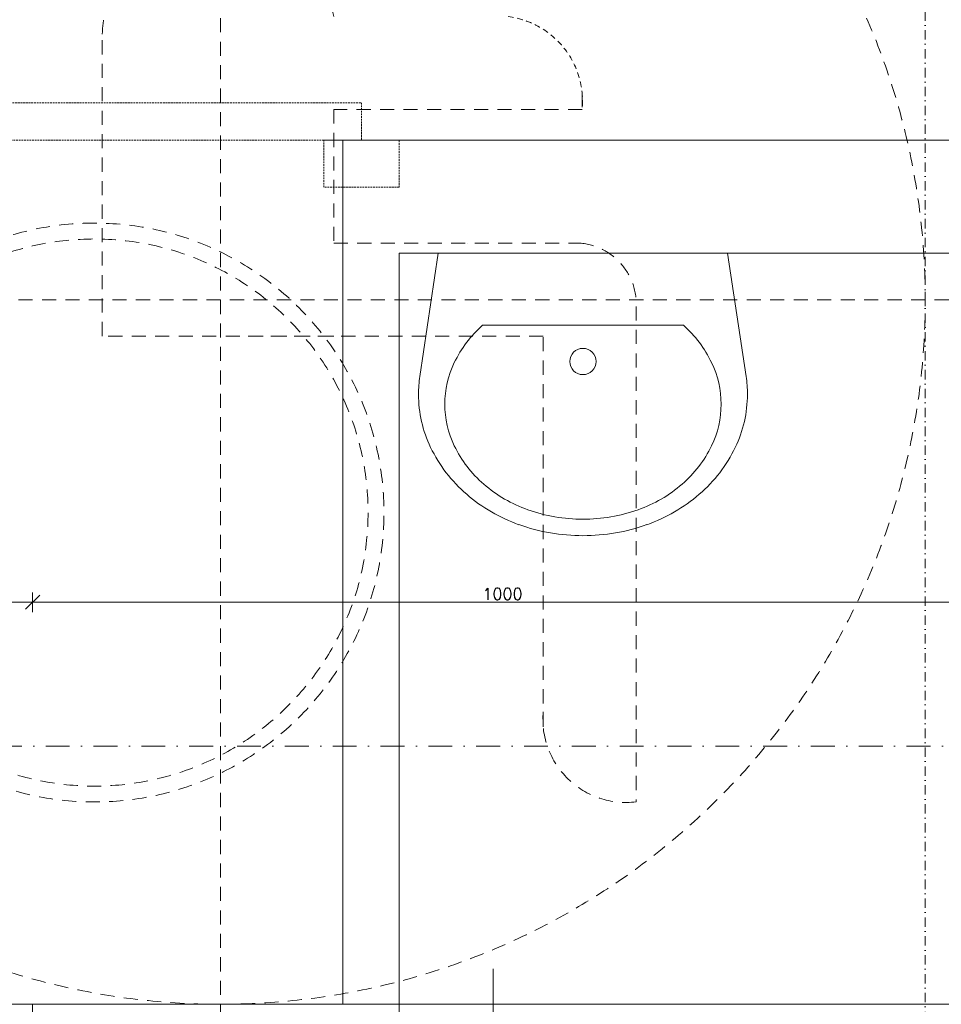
# Model space of a CAD drawing. Header units: millimetres. Extents: x -1893473 to 1546619, y -568027 to 942944.
# Tile 20 of 256: x 150453 to 151434, y -498894 to -497846. Entities that reach past the tile are written whole.
import ezdxf
from ezdxf.enums import TextEntityAlignment as Align

# ---------------------------------------------------------------- set-up
doc = ezdxf.new("R2010")
doc.units = ezdxf.units.MM
doc.header["$LTSCALE"] = 0.2
for name, pattern in [('216-500', [2.5, 1.5, -1]), ('DASHDOT', [25.4, 12.7, -6.35, 0, -6.35]), ('HIDDEN2', [4.7625, 3.175, -1.5875]), ('STRICHPUNKTX2', [2, 1, -0.5, 0, -0.5])]:
    doc.linetypes.add(name, pattern=pattern)
doc.layers.get('0').update_dxf_attribs({"lineweight": 0})
for name, color, linetype, lineweight in [('!! 0_Opis_pom', 9, 'Continuous', 13), ('!! 0_Osie', 1, 'DASHDOT', 13), ('!! 1_OPIS POM NOWE', 140, 'Continuous', 5), ('!! 2_drzwi opis', 151, 'Continuous', 9), ('!! 2_wypos-sanitarne', 240, 'Continuous', 9), ('!! wymiary osi', 250, 'Continuous', 9), ('P-Opis nadproża', 150, 'Continuous', 9), ('P-Osie', 1, 'DASHDOT', 18)]:
    doc.layers.add(name, color=color, linetype=linetype, lineweight=lineweight)
doc.layers.add('!! 2_WYBURZENIA DO REMONTU', color=7, linetype='Continuous', lineweight=0, true_color=0x4d4d4d, plot=False)
doc.layers.add('Powierzchnia', color=140, linetype='Continuous', lineweight=5, plot=False)
doc.styles.add('ARCHETYP', font='romans.shx', dxfattribs={"height": 15})
doc.styles.add('ARIAL', font='tahoma.ttf')
doc.styles.add('TXT', font='simplex.shx')
doc.dimstyles.new('DIM50', dxfattribs={"dimscale": 5, "dimtxt": 2.5, "dimasz": 1.5, "dimexe": 0, "dimexo": 0, "dimgap": 0.5, "dimtad": 1, "dimdec": 4, "dimrnd": 0.5, "dimdsep": 46, "dimtxsty": 'TXT', "dimblk1": 'TICK1', "dimblk2": 'TICK1', "dimsah": 1, "dimcen": 0, "dimse1": 1, "dimse2": 1, "dimclrd": 1, "dimclre": 7, "dimclrt": 9, "dimadec": 0, "dimazin": 0, "dimtfac": 1, "dimtdec": 4, "dimtmove": 2, "dimatfit": 3, "dimldrblk": 'TICK1', "dimfxl": 1, "dimtolj": 1, "dimarcsym": 0})

# ---------------------------------------------------------------- blocks, each defined once
blk = doc.blocks.new('1_ok-opis')
blk.add_line((0, 111.61), (0, 50))
at = {"style": 'ARCHETYP'}
for tag, height, rotation, p in [('NR', 12, 90, (0, 136.9)), ('NR', 12, 270, (0, 136.9)), ('SZEROKOŚĆ', 10, 90, (-8, 78.29)), ('SZEROKOŚĆ', 10, 270, (8, 78.29)), ('WYSOKOŚĆ', 10, 270, (-8, 78.29)), ('WYSOKOŚĆ', 10, 90, (8, 78.29))]:
    blk.add_attdef(tag, text='', height=height, rotation=rotation, dxfattribs=at).set_placement(p, align=Align.MIDDLE)
blk = doc.blocks.new('BLOK OSI')
at = {"layer": 'P-Osie'}
blk.add_lwpolyline([(48625.51, -198090.09), (53810.61, -198090.09)], dxfattribs=at)
blk = doc.blocks.new('A$C578D6593')
for p, q in [((-26.36, 0), (-29.16, 18.76)), ((17.64, 0), (20.43, 18.76)), ((-19.63, 11), (10.9, 11)), ((-26.36, 0), (17.64, 0))]:
    blk.add_line(p, q)
blk.add_circle((-4.36, 16.5), 2)
for centre, radius, start, end in [((-4.36, 14), 29, 90, 109.6071), ((-4.36, 14), 29, 70.3929, 90), ((-5.67, 17.67), 25.11, 109.6071, 130.6955), ((-4.36, 15.5), 25, 90, 109.6071), ((-4.36, 15.5), 25, 70.3929, 90), ((-3.06, 17.67), 25.11, 49.3045, 70.3929), ((-5.67, 19.17), 21.11, 109.6071, 130.6955), ((-3.06, 19.17), 21.11, 49.3045, 70.3929), ((-7.68, 20), 22.03, 130.6955, 154.2825), ((-1.05, 20), 22.03, 25.7175, 49.3045), ((-7.68, 21.5), 18.03, 130.6955, 154.2825), ((-1.05, 21.5), 18.03, 25.7175, 49.3045), ((-10.79, 21.5), 18.58, 154.2825, 180), ((-10.79, 23), 14.58, 154.2825, 180), ((2.06, 23), 14.58, 0, 25.7175), ((2.06, 21.5), 18.58, 0, 25.7175), ((-10.79, 23), 14.58, 180, 205.7175), ((2.06, 23), 14.58, 334.2825, 0), ((-10.79, 21.5), 18.58, 180, 188.4794), ((2.06, 21.5), 18.58, 351.5206, 0), ((-7.68, 24.5), 18.03, 205.7175, 228.4823), ((-1.05, 24.5), 18.03, 311.5177, 334.2825)]:
    blk.add_arc(centre, radius, start, end)
blk = doc.blocks.new('gvb')
at = {"linetype": 'STRICHPUNKTX2', "ltscale": 5}
for p, q in [((130664.97, 14667.75), (130664.97, 14497.75)), ((130654.97, 14507.75), (130824.97, 14507.75))]:
    blk.add_line(p, q, dxfattribs=at)
at = {"linetype": '216-500', "ltscale": 5}
for p, q in [((130739.97, 14667.75), (130739.97, 14497.75)), ((130654.97, 14582.75), (130824.97, 14582.75)), ((130705.62, 14537.29), (130705.62, 14578.9))]:
    blk.add_line(p, q, dxfattribs=at)
for points in [[(130727.92, 14578.9), (130752.56, 14578.9), (130752.56, 14611.05)], [(130701.49, 14604.79), (130701.49, 14603.03), (130727.92, 14603.03)], [(130727.92, 14603.03), (130727.92, 14588.79)], [(130727.92, 14588.79), (130701.75, 14588.8)], [(130727.92, 14588.79), (130713.68, 14588.79)], [(130705.62, 14578.9), (130737.03, 14578.9)]]:
    blk.add_lwpolyline(points, dxfattribs=at)
blk.add_lwpolyline([(130701.75, 14588.8, 0.400619), (130695.72, 14582.06), (130695.72, 14529.31)], format="xyb", dxfattribs=at)
at = {"linetype": '216-500', "ltscale": 2}
blk.add_lwpolyline([(130713.68, 14588.79), (130713.68, 14588.79)], dxfattribs=at)
at = {"linetype": '216-500', "ltscale": 5}
for centre, radius in [((130739.97, 14582.75), 75), ((130753.4, 14560.11), 30.82), ((130753.4, 14560.11), 29.13)]:
    blk.add_circle(centre, radius, dxfattribs=at)
for centre, radius, start, end in [((130740.13, 14610.57), 12.44, 2.2135, 169.0878), ((130696.81, 14538.09), 8.85, 262.981, 5.2099)]:
    blk.add_arc(centre, radius, start, end, dxfattribs=at)
at = {"linetype": '216-500', "ltscale": 2}
blk.add_arc((130710.53, 14603.91), 9.09, 97.3287, 185.5564, dxfattribs=at)
blk = doc.blocks.new('TICK1')
at = {"color": 0}
for p, q in [((0, -1.4), (0, 1.4)), ((0, 0), (-1, 0))]:
    blk.add_line(p, q, dxfattribs=at)
at = {"color": 2}
blk.add_line((-1, -1), (1, 1), dxfattribs=at)
blk = doc.blocks.new('*D1411')
at = {"layer": '!! wymiary osi', "color": 1, "lineweight": -2, "transparency": 16777216}
blk.add_line((279692.2, -504365.6), (278707.2, -504365.6), dxfattribs=at)
at = {"layer": 'DEFPOINTS', "color": 0, "transparency": 16777216}
for p in [(278699.7, -504365.6), (278699.7, -504793.7), (279699.7, -504793.7)]:
    blk.add_point(p, dxfattribs=at)
at = {"layer": '!! wymiary osi', "color": 1, "lineweight": -2, "transparency": 16777216, "xscale": 7.5, "yscale": 7.5, "zscale": 7.5, "rotation": 180}
blk.add_blockref('TICK1', (278699.7, -504365.6), dxfattribs=at)
at = {"layer": '!! wymiary osi', "color": 1, "lineweight": -2, "transparency": 16777216, "xscale": 7.5, "yscale": 7.5, "zscale": 7.5}
blk.add_blockref('TICK1', (279699.7, -504365.6), dxfattribs=at)
at = {"layer": '!! wymiary osi', "color": 9, "transparency": 16777216, "insert": (279199.7, -504356.8), "char_height": 12.5, "attachment_point": 5, "style": 'TXT'}
blk.add_mtext('\\A1;1000', dxfattribs=at)
blk = doc.blocks.new('*D1412')
at = {"layer": '!! wymiary osi', "color": 1, "lineweight": -2, "transparency": 16777216}
blk.add_line((278692.2, -504365.6), (278157.2, -504365.6), dxfattribs=at)
at = {"layer": 'DEFPOINTS', "color": 0, "transparency": 16777216}
for p in [(278149.7, -504365.6), (278149.7, -504793.7), (278699.7, -504793.7)]:
    blk.add_point(p, dxfattribs=at)
at = {"layer": '!! wymiary osi', "color": 1, "lineweight": -2, "transparency": 16777216, "xscale": 7.5, "yscale": 7.5, "zscale": 7.5, "rotation": 180}
blk.add_blockref('TICK1', (278149.7, -504365.6), dxfattribs=at)
at = {"layer": '!! wymiary osi', "color": 1, "lineweight": -2, "transparency": 16777216, "xscale": 7.5, "yscale": 7.5, "zscale": 7.5}
blk.add_blockref('TICK1', (278699.7, -504365.6), dxfattribs=at)
at = {"layer": '!! wymiary osi', "color": 9, "transparency": 16777216, "insert": (278424.7, -504356.8), "char_height": 12.5, "attachment_point": 5, "style": 'TXT'}
blk.add_mtext('\\A1;550', dxfattribs=at)
blk = doc.blocks.new('A$C2EB40A8D')
at = {"layer": '!! 2_WYBURZENIA DO REMONTU', "linetype": 'HIDDEN2', "ltscale": 3}
for points in [[(-13551.12989, -3532.48603), (-12851.12989, -3532.48603), (-12851.12989, -3572.48603), (-13551.12989, -3572.48603)], [(-13551.12989, -3532.48603), (-12851.12989, -3532.48603), (-12851.12989, -3572.48603), (-13551.12989, -3572.48603)], [(-12811.12989, -3572.48603), (-12811.12989, -3622.48603), (-12891.12989, -3622.48603), (-12891.12989, -3572.48603)], [(-12811.12989, -3572.48603), (-12811.12989, -3622.48603), (-12891.12989, -3622.48603), (-12891.12989, -3572.48603)]]:
    blk.add_lwpolyline(points, close=True, dxfattribs=at)
at = {"layer": '!! 2_WYBURZENIA DO REMONTU'}
blk.add_lwpolyline([(-13201.12989, -4832.48603), (-12811.12989, -4832.48603), (-12811.12989, -3692.48603), (-11551.12989, -3692.48603), (-11551.12989, -3572.48603), (-12871.12989, -3572.48603), (-12871.12989, -4492.48603), (-13201.12989, -4492.48603)], close=True, dxfattribs=at)
blk.add_lwpolyline([(-13201.12989, -4832.48603), (-12811.12989, -4832.48603), (-12811.12989, -3692.48603), (-11551.12989, -3692.48603), (-11551.12989, -3572.48603), (-12871.12989, -3572.48603), (-12871.12989, -4492.48603), (-13201.12989, -4492.48603)], close=True, dxfattribs=at)
at = {"layer": '!! 2_WYBURZENIA DO REMONTU', "linetype": 'HIDDEN2', "ltscale": 3}
for points in [[(-11551.12989, -3572.48603), (-12871.12989, -3572.48603)], [(-12871.12989, -4492.48603), (-12871.12989, -3572.48603)], [(-11551.12989, -3692.48603), (-12811.12989, -3692.48603)], [(-12871.12989, -4492.48603), (-13201.12989, -4492.48603)], [(-12871.12989, -4492.48603), (-13201.12989, -4492.48603)], [(-12811.12989, -4832.48603), (-12811.12989, -4492.48603)], [(-12811.12989, -4832.48603), (-12811.12989, -4492.48603)]]:
    blk.add_lwpolyline(points, dxfattribs=at)
at = {"layer": '!! 2_WYBURZENIA DO REMONTU'}
blk.add_lwpolyline([(-13201.12989, -4492.48603), (-13201.12989, -4832.48603)], dxfattribs=at)
blk.add_lwpolyline([(-13201.12989, -4492.48603), (-13201.12989, -4832.48603)], dxfattribs=at)
at = {"layer": '!! 2_WYBURZENIA DO REMONTU', "linetype": 'HIDDEN2', "ltscale": 3}
blk.add_arc((-12851.12989, -3572.48603), 700, 90.00000004, 180.00000004, dxfattribs=at)
at = {"layer": 'Powierzchnia'}
blk.add_lwpolyline([(-13751.12989, -4492.47941), (-11551.12989, -4492.47941), (-11551.12989, -2307.08795), (-12641.12989, -2307.08795), (-12641.12989, -2122.48623), (-13751.12989, -2122.48623)], close=True, dxfattribs=at)
at = {"layer": '!! 0_Osie', "xscale": 10, "yscale": 10, "zscale": 10}
blk.add_blockref('BLOK OSI', (-516748.24414, 1976683.397), dxfattribs=at)
at = {"layer": '!! 2_drzwi opis', "xscale": 10, "yscale": 10, "zscale": 10, "rotation": 180.0000036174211}
blk.add_blockref('1_ok-opis', (-12711.12954, -3954.70186), dxfattribs=at)
at = {"layer": '!! 2_WYBURZENIA DO REMONTU', "linetype": 'HIDDEN2', "ltscale": 3, "xscale": 7, "yscale": 7, "zscale": 7, "rotation": 180}
blk.add_blockref('A$C578D6593', (-12645.98232, -3692.48603), dxfattribs=at)
at = {"layer": '!! 2_wypos-sanitarne', "xscale": -10, "yscale": 10, "zscale": 10}
blk.add_blockref('gvb', (1294398.5558, -149569.93448), dxfattribs=at)
at = {"layer": '!! 0_Opis_pom', "ltscale": 0.7, "style": 'ARIAL'}
for tag, p in [('B1,21', (-891.77727, 31796.97458)), ('A1,16', (-13651.31084, 31587.95236)), ('B1,19', (-5798.61305, 31587.22944)), ('B1/17', (-9701.43347, 31565.05244)), ('1,23', (10805.41388, 31565.05244)), ('1,22', (4526.58954, 31507.65132)), ('A1,1', (-16866.13618, 31459.3792)), ('B1,18', (-7791.62894, 31330.08444)), ('B1,20', (-2961.4347, 31167.05787)), ('A1,6', (-19287.17717, 30923.71998)), ('B1,1', (14135.63445, 30913.92963)), ('B1,3', (17346.74696, 30023.81022)), ('B1,4', (29817.71501, 29157.67457)), ('A1,5', (-23454.5385, 28820.77901)), ('A1,2', (-17502.57721, 28602.57524)), ('B1,2D', (2616.16402, 28559.52261)), ('A1,15', (-13651.31084, 28261.46046)), ('B1,4', (29883.58177, 28158.35876)), ('B1,2B', (18801.54781, 27650.12382)), ('B1,2A', (13086.7373, 27376.04393)), ('A1,3', (-16846.27912, 25980.40356)), ('B1,8', (9089.53994, 25356.27639)), ('B1,6', (31915.87888, 23754.79829)), ('A1,4', (-24010.17576, 23559.17399)), ('B1,14', (-11621.32288, 23261.44183)), ('B1,13', (-3080.55208, 22924.09997)), ('B1,5', (29245.49088, 22896.69268)), ('B1,10', (3982.60923, 22874.21277)), ('B1,9', (5634.43488, 22623.92098)), ('B1,2C', (13327.26639, 22378.5328)), ('B1,7', (16398.41175, 22348.28836)), ('B1,11', (5553.20442, 20939.83877)), ('B1,12', (3693.27174, 20628.72148)), ('C1,3', (5969.08376, 16336.01084)), ('C1,2', (11955.93711, 11671.55655)), ('C1,1', (15659.17205, 11415.94196)), ('C1,4', (5140.00888, 9205.5831)), ('C1,5', (5680.4486, 6154.54995)), ('C1,10', (16327.05085, 6080.66085)), ('C1,9', (16526.57171, 3173.45283)), ('C1,6', (6367.37903, 2771.84181)), ('D0,18', (-1981.87701, -110.73158)), ('D0,7', (-13531.42299, -1159.67649)), ('C1,7', (7275.77161, -1303.00991)), ('D0,17', (2064.87671, -1345.69113)), ('D0,3', (-9324.21674, -1442.63631)), ('D0,6', (-17529.61851, -1957.37463)), ('D0,10', (-21369.4432, -2140.60378)), ('D,09', (-12990.08379, -2746.32902)), ('D0,2', (-5516.19514, -3101.87722)), ('D0,16', (2266.73061, -3284.15369)), ('D0,8', (-14357.79539, -3567.69719)), ('D0,5', (-10461.54478, -3629.26575)), ('D0,4', (-8396.53404, -4353.7937)), ('D0,15', (1974.41895, -5205.84774)), ('D0,1', (-5633.49598, -5662.48534)), ('D0,11', (-23334.09291, -6045.78706)), ('D0,12', (-22436.85763, -9302.9678)), ('D0,13', (-22436.85763, -11581.16526)), ('D0,14', (-13645.94445, -11884.57769))]:
    blk.add_attdef(tag, text='', height=119.68, dxfattribs=at).set_placement(p, align=Align.MIDDLE_CENTER)
at = {"layer": '!! 1_OPIS POM NOWE', "style": 'ARIAL'}
for tag, p in [('C1.7A', (7769.3756, 685.765)), ('C1.7C', (7655.80151, -2045.04756)), ('C1.8B', (10935.93068, -2107.41983)), ('C1.8A', (13897.39715, -2120.69016)), ('C1.7B', (8274.43201, -3270.18959)), ('E1.2', (16701.02923, -5331.07351)), ('E1.5E', (21974.23379, -5463.99012)), ('E1.5D', (24989.27391, -5785.36474)), ('E1.1', (8357.81567, -5851.01076)), ('E1.5C', (25222.53959, -6394.64172)), ('E1.5B', (27694.70831, -7009.86571)), ('E1.6', (5279.46063, -8141.28746)), ('E1.5A', (25547.9555, -8495.18994)), ('E1.5G', (23977.19473, -9792.46695)), ('E1.5F', (22414.7084, -9822.66389)), ('E1,4', (13935.69867, -10458.20073)), ('E1.5L', (28030.8296, -11267.7725)), ('E1.3', (5639.18862, -11994.01941)), ('E1.5H', (23988.49716, -12231.38049)), ('E1.5K', (27714.73934, -12977.98364)), ('E1.5I', (22290.68736, -13989.9049)), ('E1.5J', (27095.71534, -16088.17469))]:
    blk.add_attdef(tag, text='', height=119.68, dxfattribs=at).set_placement(p, align=Align.MIDDLE_CENTER)
at = {"layer": '!! wymiary osi'}
for base, p1, p2, picture, middle in [((-13751.12989, -4064.32162), (-13201.12989, -4492.48603), (-13751.12989, -4492.48603), '*D1412', (-13476.12989, -4055.57162)), ((-13201.12989, -4064.32162), (-12201.12989, -4492.47941), (-13201.12989, -4492.48603), '*D1411', (-12701.12989, -4055.57162))]:
    dim = blk.add_linear_dim(base=base, p1=p1, p2=p2, dimstyle='DIM50', dxfattribs=at)
    dim.commit()
    dim.dimension.update_dxf_attribs({"geometry": picture, "text_midpoint": middle, "insert": (-291900.79406, 500301.26018)})

msp = doc.modelspace()

# ---------------------------------------------------------------- block references
at = {"layer": 'P-Opis nadproża', "color": 4}
msp.add_blockref('A$C2EB40A8D', (163667.94092, -494401.63474), dxfattribs=at)

doc.saveas('drawing.dxf')
